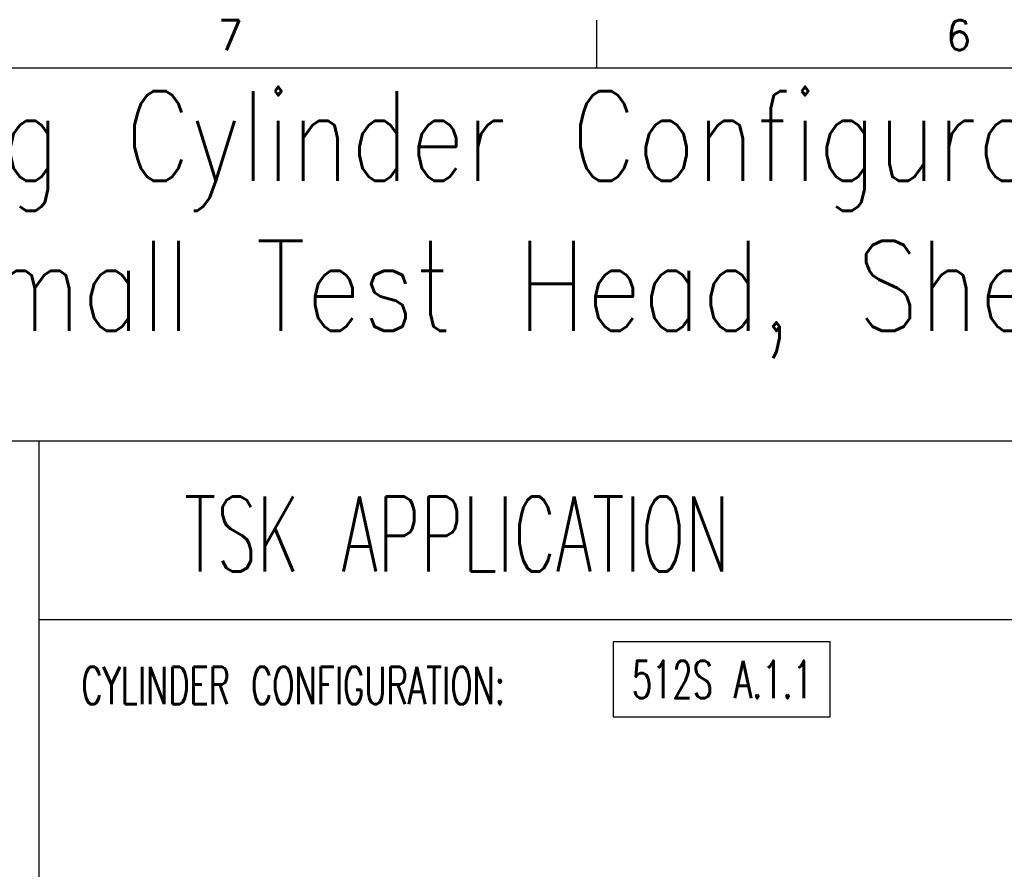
# Model space of a CAD drawing. Extents: x -1765 to 4890, y -3431 to 1272.
# Tile 101 of 189: x -721 to 382, y 320 to 1272. Entities that reach past the tile are written whole.
import ezdxf

# ---------------------------------------------------------------- set-up
doc = ezdxf.new("R2010")
doc.units = 0
doc.layers.add('1', color=7, linetype='CONTINUOUS')
doc.styles.add('CONVERTER_1', font='txt.shx', dxfattribs={"width": 0.81})
doc.styles.add('CONVERTER_12', font='txt.shx', dxfattribs={"width": 0.97875})
doc.styles.add('CONVERTER_2', font='txt.shx', dxfattribs={"width": 0.63})

# ---------------------------------------------------------------- blocks, each defined once
blk = doc.blocks.new('TEXT__62', base_point=(-2000, -2800))
at = {"layer": '1', "color": 7, "linetype": 'CONTINUOUS'}
for p, q in [((-1700, 800), (-700, 800)), ((-700, 800), (-700, -900)), ((-700, 800), (400, 800)), ((-700, 600), (400, 600))]:
    blk.add_line(p, q, dxfattribs=at)
at = {"layer": '1', "color": 7}
blk.add_lwpolyline([(-56.1, 574.7), (-56.1, 490.7), (187.2, 490.7), (187.2, 574.7)], close=True, dxfattribs=at)
at = {"layer": '1', "color": 7, "style": 'CONVERTER_2', "width": 0.63}
for s, height, p in [('TSK APPLICATION', 84, (-537.3, 653.6)), ('512S A.1.1', 42, (-35.1, 511.7)), ('CYLINDER CONFIGURATION:', 42, (-652.4, 505))]:
    blk.add_text(s, height=height, dxfattribs=at).set_placement(p)
at = {"layer": '1', "color": 7, "insert": (-1099.3, 892.6), "char_height": 100.8, "attachment_point": 7, "style": 'CONVERTER_1'}
blk.add_mtext('Docking Cylinder Configuration for 93000 Compact Test Head\\Pand Small Test Head, Sheet 1', dxfattribs=at)
blk = doc.blocks.new('ATA1_S', base_point=(-213.98, -422.25))
at = {"layer": '1', "color": 1, "linetype": 'CONTINUOUS'}
blk.add_line((-19.09, 131.26), (-19.09, 124.91), dxfattribs=at)
at = {"layer": '1', "color": 7, "linetype": 'CONTINUOUS'}
blk.add_line((-213.78, 124.91), (565.58, 124.91), dxfattribs=at)
at = {"layer": '1', "color": 7, "char_height": 4, "attachment_point": 2, "style": 'CONVERTER_12'}
for s, insert in [('7', (-67.95, 131.26)), ('6', (29.25, 131.26))]:
    blk.add_mtext(s, dxfattribs=dict(at, insert=insert))

msp = doc.modelspace()

# ---------------------------------------------------------------- block references
at = {"layer": '1', "xscale": 8.40000000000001, "yscale": 8.40000000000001, "zscale": 8.40000000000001}
msp.add_blockref('ATA1_S', (-1711.87, -3378), dxfattribs=at)
at = {"layer": '1'}
msp.add_blockref('TEXT__62', (-2000, -2800), dxfattribs=at)

doc.saveas('drawing.dxf')
